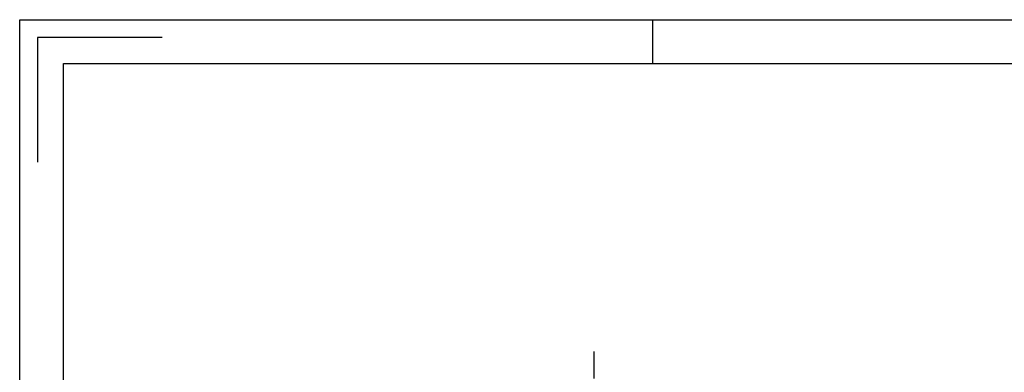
# Model space of a CAD drawing. Header units: millimetres. Extents: x 0 to 297, y 0 to 210.
# Tile 54 of 84: x 0 to 113, y 170 to 210. Entities that reach past the tile are written whole.
import ezdxf

# ---------------------------------------------------------------- set-up
doc = ezdxf.new("R2010")
doc.units = ezdxf.units.MM
doc.header["$LTSCALE"] = 16.335
doc.linetypes.add('CENTER', pattern=[0.6, 0.375, -0.075, 0.075, -0.075])
doc.layers.get('0').update_dxf_attribs({"linetype": 'CONTINUOUS'})
doc.layers.add('DEFAULT_1', color=7, linetype='CENTER')

msp = doc.modelspace()

# ---------------------------------------------------------------- linework, layer by layer
at = {"color": 7, "linetype": 'CONTINUOUS'}
for p, q in [((0, 0), (0, 210)), ((0, 210), (297, 210)), ((72.459, 205), (72.459, 210))]:
    msp.add_line(p, q, dxfattribs=at)
at = {"color": 7, "linetype": 'CONTINUOUS', "true_color": 0x00bfff}
for p, q in [((2.039, 207.961), (2.039, 193.689)), ((16.311, 207.961), (2.039, 207.961)), ((5, 5), (5, 205)), ((5, 205), (292, 205))]:
    msp.add_line(p, q, dxfattribs=at)
at = {"layer": 'DEFAULT_1', "color": 7, "linetype": 'CENTER'}
msp.add_line((65.741, 139.506), (65.741, 171.998), dxfattribs=at)

doc.saveas('drawing.dxf')
